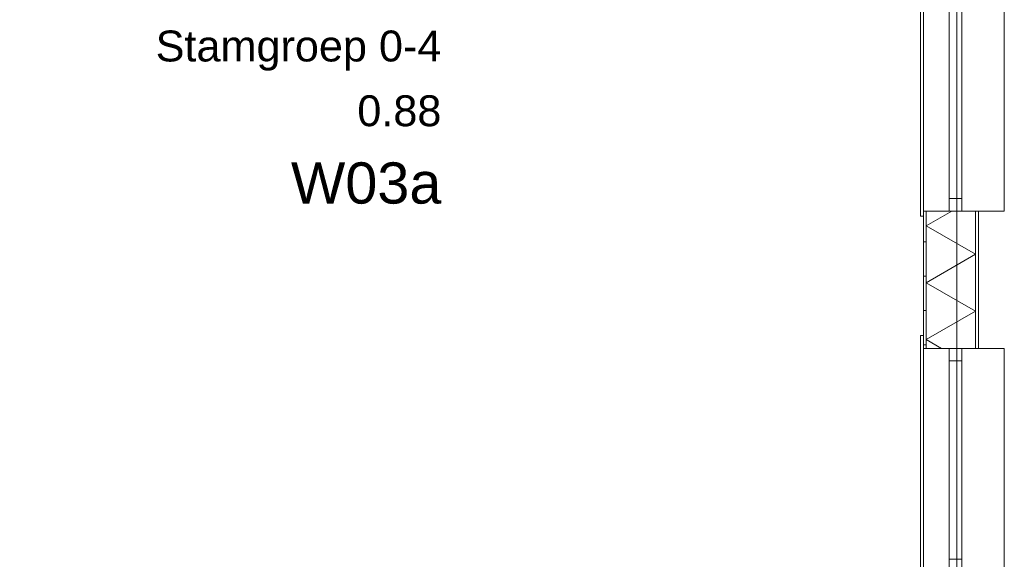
# Model space of a CAD drawing. Header units: millimetres. Extents: x -850 to 154668, y -80411 to 71019.
# Tile 178 of 236: x 56349 to 62080, y 33351 to 36495. Entities that reach past the tile are written whole.
import ezdxf
from ezdxf.enums import TextEntityAlignment as Align

# ---------------------------------------------------------------- set-up
doc = ezdxf.new("R2010")
doc.units = ezdxf.units.MM
doc.header["$MEASUREMENT"] = 0
for name, color, linetype in [('New_21 Buitenwanden', 7, 'Continuous'), ('New_21 Buitenwanden Doorsnede-arcering', 7, 'Continuous'), ('New_21 Buitenwanden Laagscheidingslijnen', 7, 'Continuous'), ('New_21 Buitenwanden Ramen', 7, 'Continuous'), ('New_23 Vloeren', 7, 'Continuous'), ('New_Z Ruimtefuncties', 7, 'Continuous'), ('New_Z Ruimtefuncties Zone omranding', 7, 'Continuous'), ('New_Z Ruimtefuncties Zone tekst', 7, 'Continuous')]:
    doc.layers.add(name, color=color, linetype=linetype)
doc.styles.add('GENERATED_STYLE_1', font='arial.ttf')
doc.styles.add('GENERATED_STYLE_2', font='arial.ttf')

# ---------------------------------------------------------------- blocks, each defined once
blk = doc.blocks.new('Slab_3_1', base_point=(31200.9, 49880))
at = {"layer": 'New_23 Vloeren', "color": 7, "linetype": 'Continuous', "lineweight": 0, "flags": 128}
blk.add_lwpolyline([(31200.9, 49880), (31200.9, 38994.9), (42600, 38994.9), (42600, 36555.1), (50070.2, 36555.1), (50070.2, 33195.8), (61804.1, 33195.8), (61804.1, 53915), (31400.3, 53915), (31400.3, 49880)], close=True, dxfattribs=at)
blk = doc.blocks.new('*X1609')
at = {"layer": 'New_21 Buitenwanden Doorsnede-arcering', "linetype": 'Continuous', "lineweight": 0, "true_color": 0xe9ebeb}
for points in [[(61912.2, 35246.9), (61912.1, 35246.9), (61912.1, 35096.9), (61912.2, 35096.9)], [(61912.2, 34946.9), (61912.1, 34946.9), (61912.1, 34796.9), (61912.2, 34796.9)], [(61912.2, 34646.9), (61912.1, 34646.9), (61912.1, 34579.9), (61912.2, 34579.9)]]:
    blk.add_hatch(color=254, dxfattribs=at).paths.add_polyline_path(points)
blk = doc.blocks.new('*X1612')
at = {"layer": 'New_21 Buitenwanden Doorsnede-arcering', "linetype": 'Continuous', "lineweight": 0, "true_color": 0xe9ebeb}
for points in [[(61625.1, 35246.9), (61625, 35246.9), (61625, 35096.9), (61625.1, 35096.9)], [(61625.1, 34946.9), (61625, 34946.9), (61625, 34796.9), (61625.1, 34796.9)], [(61625.1, 34646.9), (61625, 34646.9), (61625, 34579.9), (61625.1, 34579.9)]]:
    blk.add_hatch(color=254, dxfattribs=at).paths.add_polyline_path(points)
blk = doc.blocks.new('*X1616')
at = {"layer": 'New_21 Buitenwanden Doorsnede-arcering', "color": 254, "linetype": 'Continuous', "lineweight": 0, "true_color": 0xe9ebeb}
for p, q in [((61774, 35379.9), (61625.1, 35294)), ((61912.1, 35128.3), (61625.1, 35294)), ((61912.1, 35128.3), (61625.1, 34962.6)), ((61912.1, 34796.9), (61625.1, 34962.6)), ((61912.1, 34796.9), (61625.1, 34631.2)), ((61713.9, 34579.9), (61625.1, 34631.2))]:
    blk.add_line(p, q, dxfattribs=at)
blk = doc.blocks.new('R1 22_7')
at = {"layer": 'New_21 Buitenwanden Ramen', "color": 1, "linetype": 'Continuous', "lineweight": 0}
for p, q in [((-725, 150.2), (-725, 168.2)), ((-725, 168.2), (680, 168.2)), ((-650, 150.2), (-680, 150.2)), ((-650, 150.2), (-680, 150.2)), ((-650, 135.2), (-650, 150.2)), ((-650, 135.2), (-650, 150.2)), ((-650, 0), (-650, 135.1)), ((-650, 0), (-650, 135.1)), ((650, 135.2), (650, 150.2)), ((650, 135.2), (650, 150.2)), ((650, 150.2), (680, 150.2)), ((650, 150.2), (680, 150.2)), ((650, 0), (650, 135.1)), ((650, 0), (650, 135.1)), ((680, 168.2), (680, 150.2)), ((-650, 0), (-577, 0)), ((-650, -72), (-650, 0)), ((-650, -72), (-650, 0)), ((-577, 0), (-577, -72)), ((-577, 0), (577, 0)), ((577, -72), (577, 0)), ((577, 0), (650, 0)), ((650, -72), (650, 0)), ((650, -72), (650, 0)), ((-577, -72), (-650, -72)), ((-650, -152), (-650, -72)), ((577, -72), (-577, -72)), ((650, -72), (577, -72)), ((650, -152), (650, -72)), ((-650, -170), (-650, -320)), ((650, -320), (650, -170)), ((-650, -320), (650, -320))]:
    blk.add_line(p, q, dxfattribs=at)
at = {"layer": 'New_21 Buitenwanden Ramen', "color": 9, "linetype": 'Continuous', "lineweight": 0}
for p, q in [((-650, 150.2), (650, 150.2)), ((-650, 135.1), (-650, 135.2)), ((-650, 135.1), (-650, 135.2)), ((650, 135.1), (650, 135.2)), ((650, 135.1), (650, 135.2)), ((-650, -170), (-650, -152)), ((650, -170), (650, -152))]:
    blk.add_line(p, q, dxfattribs=at)
blk = doc.blocks.new('Wall_269_1', base_point=(61610, 37205))
at = {"layer": 'New_21 Buitenwanden Doorsnede-arcering', "linetype": 'Continuous', "lineweight": 0, "true_color": 0xe9ebeb}
h = blk.add_hatch(dxfattribs=at)
h.set_pattern_fill('930_Lijnen_vert_200_0001', color=254, style=0, pattern_type=2)
h.set_pattern_definition([(180, (0, 0), (0, 200), [])])
h.paths.add_polyline_path([(61610, 35379.9), (61610, 34579.9), (61625, 34579.9), (61625, 35379.9)])
at = {"layer": 'New_21 Buitenwanden', "color": 8, "linetype": 'Continuous', "lineweight": 0, "true_color": 0x778488}
for p, q in [((61610, 35379.9), (61610, 35349.9)), ((61625, 35379.9), (61610, 35379.9)), ((61625.1, 35379.9), (61625, 35379.9)), ((61760.2, 35379.9), (61625.1, 35379.9)), ((61832.2, 35379.9), (61760.2, 35379.9)), ((61912.2, 35379.9), (61832.2, 35379.9)), ((61930.2, 35379.9), (61912.2, 35379.9)), ((61610, 34579.9), (61610, 34609.9)), ((61625, 34579.9), (61610, 34579.9)), ((61625.1, 34579.9), (61625, 34579.9)), ((61760.2, 34579.9), (61625.1, 34579.9)), ((61832.2, 34579.9), (61760.2, 34579.9)), ((61912.2, 34579.9), (61832.2, 34579.9)), ((61930.2, 34579.9), (61912.2, 34579.9))]:
    blk.add_line(p, q, dxfattribs=at)
at = {"layer": 'New_21 Buitenwanden', "color": 8, "linetype": 'Continuous', "lineweight": 0, "true_color": 0x778488, "flags": 128}
for points in [[(61610, 35379.9), (61610, 34579.9)], [(61930.2, 34579.9), (61930.2, 35379.9)]]:
    blk.add_lwpolyline(points, dxfattribs=at)
at = {"layer": 'New_21 Buitenwanden Laagscheidingslijnen', "color": 8, "linetype": 'Continuous', "lineweight": 0, "true_color": 0x778488}
for p, q in [((61625, 35379.9), (61625, 34579.9)), ((61625.1, 35379.9), (61625.1, 34579.9)), ((61912.1, 34579.9), (61912.1, 35379.9)), ((61912.2, 34579.9), (61912.2, 35379.9))]:
    blk.add_line(p, q, dxfattribs=at)
at = {"layer": 'New_21 Buitenwanden', "color": 8, "lineweight": 0, "true_color": 0x778488}
for name in ['*X1616', '*X1612', '*X1609']:
    blk.add_blockref(name, (0, 0), dxfattribs=at)
at = {"layer": 'New_21 Buitenwanden Ramen', "color": 1, "linetype": 'Continuous', "lineweight": 0, "xscale": -1, "zscale": 1000, "rotation": 90}
for p in [(61760.2, 36029.9), (61760.2, 33929.9)]:
    blk.add_blockref('R1 22_7', p, dxfattribs=at)
blk = doc.blocks.new('Stamgroep 0-4_0.88_114_1', base_point=(57989, 35906.9))
at = {"layer": 'New_Z Ruimtefuncties Zone tekst', "color": 2, "lineweight": 0}
for tag, height, style, p in [('DUMMY_938', 180, 'GENERATED_STYLE_1', (58803.6, 36472.6)), ('ROOM_NAME', 180, 'GENERATED_STYLE_1', (58803.6, 36431.5)), ('ROOM_NUMBER', 180, 'GENERATED_STYLE_1', (58803.6, 36054.3)), ('DUMMY_939', 180, 'GENERATED_STYLE_1', (58803.6, 36095.5)), ('stWallCovering', 240, 'GENERATED_STYLE_2', (58803.6, 35663.5))]:
    blk.add_attdef(tag, text='', height=height, dxfattribs=dict(at, style=style)).set_placement(p, align=Align.TOP_RIGHT)
at = {"layer": 'New_Z Ruimtefuncties Zone tekst', "color": 2, "lineweight": 0, "style": 'GENERATED_STYLE_2'}
blk.add_attdef('DUMMY_940', text='', height=240, dxfattribs=at).set_placement((57174.3, 35718.3), align=Align.TOP_LEFT)

msp = doc.modelspace()

# ---------------------------------------------------------------- linework, layer by layer
at = {"layer": 'New_Z Ruimtefuncties Zone omranding', "color": 203, "linetype": 'Continuous', "lineweight": 0, "true_color": 0xb07cd8, "flags": 128}
msp.add_lwpolyline([(50070.2, 37055.1), (50070.2, 33195.1), (61610, 33195.1), (61610.1, 37470.2), (61610.2, 37470.2), (61610.2, 38775.2), (59750.5, 38775.1), (59750.6, 37555.1), (53649.8, 37555.1), (53650.4, 37055.1)], close=True, dxfattribs=at)

# ---------------------------------------------------------------- block references
at = {"layer": 'New_21 Buitenwanden', "color": 8, "lineweight": 0, "true_color": 0x778488}
msp.add_blockref('Wall_269_1', (61610, 37205), dxfattribs=at)
at = {"layer": 'New_23 Vloeren', "color": 7, "linetype": 'Continuous', "lineweight": 0}
msp.add_blockref('Slab_3_1', (31200.9, 49880), dxfattribs=at)
at = {"layer": 'New_Z Ruimtefuncties', "color": 2, "linetype": 'Continuous', "lineweight": 0}
msp.add_blockref('Stamgroep 0-4_0.88_114_1', (57989, 35906.9), dxfattribs=at).add_auto_attribs({'ROOM_NAME': 'Stamgroep 0-4', 'ROOM_NUMBER': '0.88', 'stWallCovering': 'W03a'})

doc.saveas('drawing.dxf')
